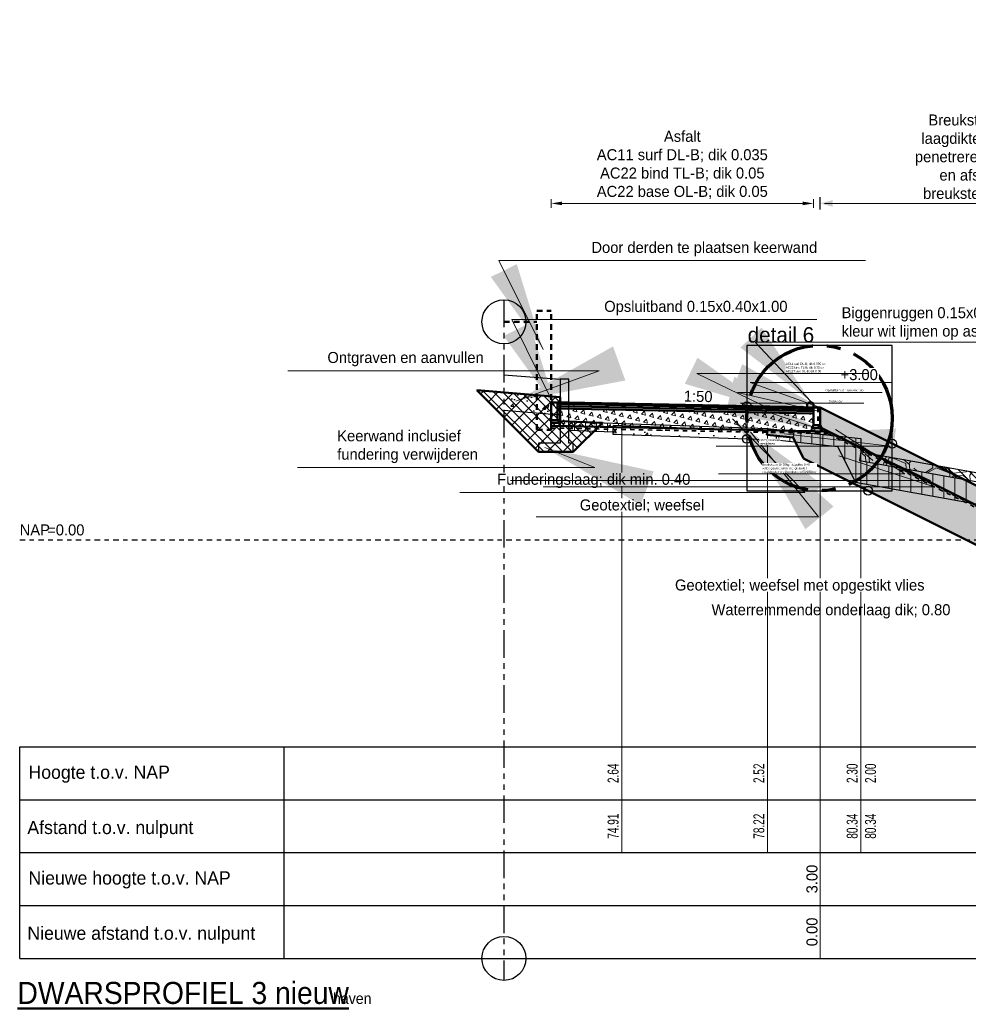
# Model space of a CAD drawing. Header units: metres. Extents: x 132 to 905, y -50 to 63.
# Tile 21 of 87: x 342 to 364, y -49 to -27. Entities that reach past the tile are written whole.
import ezdxf
from ezdxf.enums import TextEntityAlignment as Align

# ---------------------------------------------------------------- set-up
doc = ezdxf.new("R2010")
doc.units = ezdxf.units.M
doc.header["$LTSCALE"] = 0.1
for name, pattern in [('CENTER2', [28.575, 19.05, -3.175, 3.175, -3.175]), ('geotextiel', [0.2, -0.1, 0.1]), ('HIDDEN', [9.525, 6.35, -3.175]), ('NAP', [20, 12.5, -2.5, 2.5, -2.5]), ('PHANTOM', [2.5, 1.25, -0.25, 0.25, -0.25, 0.25, -0.25])]:
    doc.linetypes.add(name, pattern=pattern)
for name, color, linetype in [('BS-ASFALTVLAK', 1, 'Continuous'), ('BS-GRASVLAK', 1, 'Continuous'), ('BS-KANT-VERHARDING', 1, 'Continuous'), ('DP-Matenbalk', 1, 'Continuous'), ('DP-Matenbalk_bestaandehoogten', 6, 'Continuous'), ('DP-Matenbalk_nwhoogten', 7, 'Continuous'), ('DP-NW-Maatvoering', 7, 'Continuous')]:
    doc.layers.add(name, color=color, linetype=linetype)
for name, color, linetype, lineweight in [('DP-Afbreek', 2, 'PHANTOM', 25), ('DP-BS-arcering_klei', 253, 'Continuous', 0), ('DP-BS-arcering_kreukelberm', 253, 'Continuous', 0), ('DP-BS-arcering_slakken', 253, 'Continuous', 25), ('DP-BS-Matenbalk_verlenglijnen', 253, 'Continuous', 0), ('DP-BS-profiel', 2, 'Continuous', 25), ('DP-Matenbalk-omschrijving', 3, 'Continuous', 35), ('DP-NAP-lijn', 6, 'NAP', 25), ('DP-NW-arcering_funderingslaag', 211, 'Continuous', 13), ('DP-NW-arcering_grond aanvullen', 2, 'Continuous', 25), ('DP-NW-arcering_grond ontgraven', 1, 'Continuous', 18), ('DP-NW-arcering_overlaging', 1, 'Continuous', 18), ('DP-NW-arcering_waterremmende_onderlaag', 7, 'Continuous', 18), ('DP-NW-Geotextiel', 3, 'geotextiel', 35), ('DP-NW-Geotextiel_detail', 150, 'geotextiel', 35), ('DP-NW-Matenbalk_verlenglijnen', 135, 'Continuous', 0), ('DP-NW-Profiel', 4, 'Continuous', 50), ('maatvoering-lin', 7, 'Continuous', 20), ('Plts-Detail', 5, 'CENTER2', 70), ('TL-2.5 mm tekst_schaaldp', 7, 'Continuous', 25), ('TL-2.5mm Tekst', 7, 'Continuous', 25), ('TL-5.0mm Tekst', 4, 'Continuous', 50)]:
    doc.layers.add(name, color=color, linetype=linetype, lineweight=lineweight)
doc.layers.add('DP-NW-arcrand', color=142, linetype='Continuous', plot=False)
doc.layers.add('TO-Viewport', color=152, linetype='Continuous', plot=False)
doc.styles.add('Ontwnota-dwp-Bruinissepolder tot Grevelingendam$0$dp-nwhgt', font='StagCAD.ttf', dxfattribs={"height": 0.25})
doc.styles.add('Ontwnota-dwp-Bruinissepolder tot Grevelingendam$0$StagCAD', font='StagCAD.ttf')
doc.styles.add('StagCAD', font='StagCAD.ttf')
doc.dimstyles.new('GM-maatvoering', dxfattribs={"dimtxt": 2.5, "dimasz": 2.5, "dimexe": 1, "dimexo": 0, "dimgap": 1, "dimtad": 1, "dimrnd": 0.001, "dimzin": 1, "dimdsep": 46, "dimtxsty": 'StagCAD', "dimcen": 0.09, "dimclrd": 1, "dimclre": 1, "dimclrt": 7, "dimazin": 0, "dimtfac": 1, "dimtix": 1, "dimtmove": 0, "dimatfit": 3, "dimfxl": 1, "dimfxlon": 1, "dimtvp": 0.83, "dimtolj": 1, "dimtzin": 0, "dimlwd": 15, "dimlwe": 15, "dimarcsym": 0})
doc.dimstyles.new('leader 1_100', dxfattribs={"dimscale": 0.1, "dimtxt": 2.5, "dimasz": 2, "dimexe": 0, "dimexo": 0, "dimgap": 1, "dimtad": 1, "dimrnd": 0.001, "dimzin": 1, "dimdsep": 46, "dimtxsty": 'StagCAD', "dimblk": 'RAD_PIJL', "dimcen": 0.09, "dimse1": 1, "dimse2": 1, "dimclrd": 1, "dimclre": 1, "dimclrt": 7, "dimazin": 0, "dimtfac": 1, "dimtix": 1, "dimtmove": 0, "dimatfit": 0, "dimfxl": 1, "dimtvp": 0.83, "dimtolj": 1, "dimtzin": 0, "dimlwd": 15, "dimarcsym": 0})
doc.dimstyles.new('Ontwnota-dwp-Bruinissepolder tot Grevelingendam$0$GM-maatvoering', dxfattribs={"dimtxt": 2.5, "dimasz": 1, "dimexe": 0, "dimexo": 0, "dimgap": 1, "dimtad": 1, "dimrnd": 0.001, "dimzin": 1, "dimdsep": 46, "dimtxsty": 'Ontwnota-dwp-Bruinissepolder tot Grevelingendam$0$StagCAD', "dimblk1": 'Ontwnota-dwp-Bruinissepolder tot Grevelingendam$0$DIM_PIJL', "dimblk2": 'Ontwnota-dwp-Bruinissepolder tot Grevelingendam$0$DIM_PIJL', "dimsah": 1, "dimcen": 0.09, "dimse1": 1, "dimse2": 1, "dimclrd": 1, "dimclre": 1, "dimclrt": 7, "dimazin": 0, "dimtfac": 1, "dimtix": 1, "dimtmove": 0, "dimatfit": 3, "dimldrblk": 'Ontwnota-dwp-Bruinissepolder tot Grevelingendam$0$RAD_PIJL', "dimfxl": 1, "dimtvp": 0.83, "dimtolj": 1, "dimtzin": 0, "dimlwd": 15, "dimarcsym": 0})

# ---------------------------------------------------------------- blocks, each defined once
blk = doc.blocks.new('RAD_PIJL')
at = {"color": 1, "linetype": 'Continuous'}
blk.add_solid([(-2.828, -0.75), (-2.828, 0.75), (0, 0)], dxfattribs=at)
blk = doc.blocks.new('Opsluitband')
at = {"layer": 'DP-NW-Profiel'}
blk.add_lwpolyline([(0, -0.4), (0.15, -0.4), (0.15, 0), (0, 0)], close=True, dxfattribs=at)
blk = doc.blocks.new('Stootband 15x12')
at = {"layer": 'DP-NW-Profiel'}
blk.add_lwpolyline([(-566.547, 4.129), (-566.547, 4.084), (-566.397, 4.084), (-566.397, 4.129)], dxfattribs=at)
blk.add_arc((-566.472, 4.129), 0.075, 0, 180, dxfattribs=at)
blk = doc.blocks.new('*U177')
at = {"layer": 'DP-Matenbalk'}
for p, q in [((0, -4.7), (6, -4.7)), ((0, -9.5), (0, -4.7)), ((6, -4.7), (6, -9.5)), ((6, -4.7), (57.134, -4.7)), ((0, -5.9), (6, -5.9)), ((6, -5.9), (57.134, -5.9)), ((0, -7.1), (6, -7.1)), ((6, -7.1), (57.134, -7.1)), ((0, -8.3), (6, -8.3)), ((6, -8.3), (57.134, -8.3)), ((0, -9.5), (6, -9.5)), ((6, -9.5), (57.134, -9.5))]:
    blk.add_line(p, q, dxfattribs=at)
at = {"layer": 'DP-Matenbalk-omschrijving', "style": 'StagCAD'}
for s, p in [('Hoogte t.o.v. NAP', (0.2, -5.425)), ('Afstand t.o.v. nulpunt', (0.175, -6.679)), ('Nieuwe hoogte t.o.v. NAP', (0.2, -7.825)), ('Nieuwe afstand t.o.v. nulpunt', (0.175, -9.079))]:
    blk.add_text(s, height=0.3, dxfattribs=at).set_placement(p)
at = {"layer": 'TL-2.5 mm tekst_schaaldp', "style": 'StagCAD', "width": 0.96}
blk.add_attdef('SCHAAL', (-0.05, -11.124), '', height=0.25, dxfattribs=at)
at = {"layer": 'TL-2.5mm Tekst', "lineweight": 35, "style": 'StagCAD', "width": 0.96}
blk.add_attdef('GEBIEDDWP', (7.116, -10.535), '', height=0.25, dxfattribs=at)
at = {"layer": 'TL-5.0mm Tekst', "style": 'StagCAD', "width": 0.96}
blk.add_attdef('OMSCHRIJVING', (-0.05, -10.535), '', height=0.5, dxfattribs=at)
blk = doc.blocks.new('Ontwnota-dwp-Bruinissepolder tot Grevelingendam$0$DIM_PIJL')
at = {"color": 1}
blk.add_line((0, 1.414), (0, -1.414), dxfattribs=at)
at = {"color": 1, "linetype": 'ByBlock'}
blk.add_solid([(-2.828, -0.75), (-2.828, 0.75), (0, 0)], dxfattribs=at)
blk = doc.blocks.new('*D167')
at = {"layer": 'Defpoints', "color": 0, "transparency": 16777216}
for p in [(368.578, -31.199), (360.578, -35.833), (368.578, -39.834)]:
    blk.add_point(p, dxfattribs=at)
at = {"layer": 'DP-NW-Maatvoering', "color": 1, "lineweight": 15, "transparency": 16777216}
blk.add_line((360.678, -31.199), (368.478, -31.199), dxfattribs=at)
at = {"layer": 'DP-NW-Maatvoering', "color": 1, "lineweight": 15, "transparency": 16777216, "xscale": 0.1, "yscale": 0.1, "zscale": 0.1, "rotation": 180}
blk.add_blockref('Ontwnota-dwp-Bruinissepolder tot Grevelingendam$0$DIM_PIJL', (360.578, -31.199), dxfattribs=at)
at = {"layer": 'DP-NW-Maatvoering', "color": 1, "lineweight": 15, "transparency": 16777216, "xscale": 0.1, "yscale": 0.1, "zscale": 0.1}
blk.add_blockref('Ontwnota-dwp-Bruinissepolder tot Grevelingendam$0$DIM_PIJL', (368.578, -31.199), dxfattribs=at)
at = {"layer": 'DP-NW-Maatvoering', "color": 7, "transparency": 16777216, "insert": (364.578, -30.14), "char_height": 0.25, "attachment_point": 5, "style": 'Ontwnota-dwp-Bruinissepolder tot Grevelingendam$0$StagCAD'}
blk.add_mtext('\\A1;Breuksteen 10-60kg;\\Plaagdikte 0.40; volledig \\Ppenetreren met gietasfalt \\Pen afstrooien met\\Pbreuksteen 90/180mm', dxfattribs=at)
blk = doc.blocks.new('Ontwnota-dwp-Bruinissepolder tot Grevelingendam$0$RAD_PIJL')
at = {"color": 1, "linetype": 'Continuous'}
blk.add_solid([(-2.828, -0.75), (-2.828, 0.75), (0, 0)], dxfattribs=at)
blk = doc.blocks.new('Ontwnota-dwp-Bruinissepolder tot Grevelingendam$0$NWHO')
at = {"layer": 'DP-Matenbalk_nwhoogten', "style": 'Ontwnota-dwp-Bruinissepolder tot Grevelingendam$0$dp-nwhgt'}
for tag, p in [('AFSTAND', (0.6, -0.013)), ('HOOGTE', (1.8, -0.013))]:
    blk.add_attdef(tag, text='', height=0.25, dxfattribs=at).set_placement(p, align=Align.BOTTOM_CENTER)
blk = doc.blocks.new('*U237')
at = {"layer": 'DP-NAP-lijn'}
blk.add_line((0, 0), (571.34, 0), dxfattribs=at)
at = {"layer": 'DP-NAP-lijn', "style": 'StagCAD'}
blk.add_text('NAP', height=2.5, dxfattribs=at).set_placement((0, 1))
blk.add_attdef('NAPLIJN', (6.25, 1), '', height=2.5, dxfattribs=at)
blk = doc.blocks.new('*D191')
at = {"layer": 'Defpoints', "color": 0, "transparency": 16777216}
for p in [(360.428, -31.199), (354.466, -35.712), (360.428, -35.833)]:
    blk.add_point(p, dxfattribs=at)
at = {"layer": 'DP-NW-Maatvoering', "color": 1, "lineweight": 15, "transparency": 16777216}
for p, q in [((354.466, -31.299), (354.466, -31.099)), ((354.716, -31.199), (360.178, -31.199)), ((360.428, -31.299), (360.428, -31.099))]:
    blk.add_line(p, q, dxfattribs=at)
at = {"layer": 'DP-NW-Maatvoering', "color": 1, "transparency": 16777216}
for points in [[(354.716, -31.157), (354.716, -31.24), (354.466, -31.199)], [(360.178, -31.157), (360.178, -31.24), (360.428, -31.199)]]:
    blk.add_solid(points, dxfattribs=at)
at = {"layer": 'DP-NW-Maatvoering', "color": 7, "transparency": 16777216, "insert": (357.447, -30.324), "char_height": 0.25, "attachment_point": 5, "style": 'StagCAD'}
blk.add_mtext('\\A1;Asfalt\\PAC11 surf DL-B; dik 0.035\\PAC22 bind TL-B; dik 0.05\\PAC22 base OL-B; dik 0.05', dxfattribs=at)

msp = doc.modelspace()

# ---------------------------------------------------------------- hatches: boundary and pattern name
at = {"layer": 'DP-BS-arcering_klei'}
h = msp.add_hatch(dxfattribs=at)
h.set_pattern_fill('_U', color=251, scale=0.25, angle=90, pattern_type=0)
h.set_pattern_definition([(90, (0, 1e-13), (-0.25, -1e-16), [])])
h.paths.add_polyline_path([(355.873, -36.234), (356.073, -36.241), (356.075, -36.191), (354.871, -36.148), (354.871, -36.348), (355.868, -36.384)])
h = msp.add_hatch(dxfattribs=at)
h.set_pattern_fill('_USER', color=251, scale=2.5, angle=90, pattern_type=0)
h.set_pattern_definition([(90, (369.38936, -39.05678), (-0.25, 0), [])])
h.paths.add_polyline_path([(359.576, -36.568), (360.975, -36.715), (361.379, -37.523), (369.389, -38.979), (369.389, -38.471), (361.469, -37.031), (361.504, -36.839), (361.504, -36.533), (359.981, -36.374), (359.967, -36.513), (359.579, -36.472)])
at = {"layer": 'DP-BS-arcering_kreukelberm'}
h = msp.add_hatch(dxfattribs=at)
h.set_pattern_fill('NATUURST', color=251, scale=0.15, angle=94.44, style=0, pattern_type=2)
h.set_pattern_definition([(94.44, (670.7083, 14.4364), (-1.611621, 1.379376), [0.075, -0.075, 0.15, -1.2]), (94.44, (670.68, 13.8324), (-1.611621, 1.379376), [0.375, -1.125]), (94.44, (670.611, 13.7518), (-1.611621, 1.379376), [0.375, -1.125]), (94.44, (670.1849, 14.3957), (-1.611621, 1.379376), [0.075, -1.425]), (94.44, (670.0934, 13.6364), (-1.611621, 1.379376), [0.225, -1.275]), (94.44, (670.0186, 13.6306), (-1.611621, 1.379376), [0.225, -1.275]), (94.44, (669.8742, 14.522), (-1.611621, 1.379376), [0.45, -1.05]), (94.44, (669.8052, 14.4415), (-1.611621, 1.379376), [0.45, -1.05]), (94.44, (669.6847, 14.056), (-1.611621, 1.379376), [0.15, -1.35]), (94.44, (669.6041, 14.125), (-1.611621, 1.379376), [0.075, -1.425]), (94.44, (669.5068, 13.4404), (-1.611621, 1.379376), [0.075, -0.075, 0.075, -1.275]), (184.44, (669.806, 13.4636), (-1.379376, -1.611621), [0.225, -1.275]), (184.44, (670.3235, 13.579), (-1.379376, -1.611621), [0.075, -0.15, 0.075, -0.15, 0.3, -0.75]), (184.44, (669.4146, 13.6589), (-1.379376, -1.611621), [0.075, -1.425]), (184.44, (670.0702, 13.9355), (-1.379376, -1.611621), [0.075, -1.425]), (184.44, (669.6905, 13.9812), (-1.379376, -1.611621), [0.075, -1.425]), (184.44, (670.5014, 14.1946), (-1.379376, -1.611621), [0.15, -1.35]), (184.44, (670.5704, 14.2752), (-1.379376, -1.611621), [0.225, -1.275]), (184.44, (669.6673, 14.2803), (-1.379376, -1.611621), [0.15, -0.075, 0.15, -1.125]), (184.44, (670.1101, 14.39), (-1.379376, -1.611621), [0.3, -1.2]), (184.44, (670.1043, 14.4647), (-1.379376, -1.611621), [0.15, -1.35]), (184.44, (670.6161, 14.6549), (-1.379376, -1.611621), [0.3, -1.2]), (184.44, (670.6103, 14.7297), (-1.379376, -1.611621), [0.225, -1.275]), (139.44, (670.582, 14.1257), (-1.4954984, -0.1161226), [0.106066, -2.015254]), (139.44, (670.1907, 14.321), (-1.4954984, -0.1161226), [0.106066, -2.015254]), (139.44, (669.9548, 14.4531), (-1.4954984, -0.1161226), [0.106066, -2.015254]), (139.44, (669.8865, 13.3946), (-1.4954984, -0.1161226), [0.106066, -2.015254]), (139.44, (669.5758, 13.521), (-1.4954984, -0.1161226), [0.106066, -2.015254]), (139.44, (670.3461, 14.2578), (-1.4954984, -0.1161226), [0.2121315, -1.909189]), (139.44, (669.3624, 14.3319), (-1.4954984, -0.1161226), [0.2121315, -1.909189]), (229.44, (670.7889, 14.3674), (0.1161226, -1.4954984), [0.2121315, -1.909189]), (229.44, (670.7083, 14.4364), (0.1161226, -1.4954984), [0.2121315, -1.909189]), (229.44, (670.317, 14.6317), (0.1161226, -1.4954984), [0.2121315, -1.909189]), (229.44, (669.811, 14.3667), (0.1161226, -1.4954984), [0.2121315, -1.909189]), (229.44, (669.8052, 14.4415), (0.1161226, -1.4954984), [0.2121315, -1.909189]), (229.44, (670.2771, 14.1772), (0.1161226, -1.4954984), [0.318198, -1.803122]), (229.44, (670.3112, 14.7065), (0.1161226, -1.4954984), [0.318198, -1.803122]), (229.44, (670.3519, 14.183), (0.1161226, -1.4954984), [0.424264, -1.697056]), (229.44, (669.5068, 13.4404), (0.1161226, -1.4954984), [0.424264, -1.697056]), (229.44, (669.5816, 13.4462), (0.1161226, -1.4954984), [0.424264, -1.697056]), (229.44, (670.3983, 13.5848), (0.1161226, -1.4954984), [0.106066, -2.015254]), (229.44, (670.0244, 13.5558), (0.1161226, -1.4954984), [0.106066, -2.015254]), (121.00505, (670.7025, 14.51116), (-0.1161226, 1.4954984), [0.167705, -3.186397]), (121.00505, (670.2771, 14.1772), (-0.1161226, 1.4954984), [0.167705, -3.186397]), (121.00505, (670.386, 14.71226), (-0.1161226, 1.4954984), [0.33541, -3.018692]), (121.00505, (670.3112, 14.70645), (-0.1161226, 1.4954984), [0.33541, -3.018692]), (157.87495, (669.5983, 14.19974), (-1.4954984, -0.1161226), [0.1677, -1.677, 0.3354, -1.174002]), (157.87495, (670.2546, 13.49844), (-1.4954984, -0.1161226), [0.167705, -3.186397]), (157.87495, (670.83536, 13.7692), (-1.4954984, -0.1161226), [0.167705, -3.186397]), (157.87495, (670.2488, 13.5732), (-1.4954984, -0.1161226), [0.167705, -3.186397]), (157.87495, (669.51774, 14.2687), (-1.4954984, -0.1161226), [0.167705, -3.186397]), (157.87495, (669.5983, 14.19974), (-1.4954984, -0.1161226), [0.167705, -3.186397]), (157.87495, (669.9954, 13.9297), (-1.4954984, -0.1161226), [0.33541, -3.018692]), (157.87495, (670.0012, 13.8549), (-1.4954984, -0.1161226), [0.33541, -3.018692]), (211.00505, (670.01864, 13.6306), (-1.4954984, -0.1161226), [0.167705, -3.186397]), (211.00505, (670.6858, 13.7576), (-1.4954984, -0.1161226), [0.33541, -3.018692]), (211.00505, (670.611, 13.7518), (-1.4954984, -0.1161226), [0.33541, -3.018692]), (247.87495, (669.61573, 13.9754), (0.1161226, -1.4954984), [0.33541, -3.018692]), (247.87495, (669.6041, 14.12497), (0.1161226, -1.4954984), [0.503115, -2.850987]), (139.44, (670.83873, 13.7258), (-0.3048019, -0.3561213), [0.234375, -0.1171875])])
h.paths.add_polyline_path([(361.504, -36.834), (369.389, -38.268), (369.389, -38.471), (361.469, -37.031)])
at = {"layer": 'DP-BS-arcering_slakken'}
h = msp.add_hatch(dxfattribs=at)
h.set_pattern_fill('AR-CONC', color=256, scale=0.004)
h.set_pattern_definition([(50, (450.4971, -63.8338), (0.7287387, -0.0637563), [0.0762, -0.8382]), (355, (450.4971, -63.8338), (-0.1409737, 0.7642274), [0.06096, -0.6705623]), (100.45144, (450.55785, -63.8391), (0.587765, 0.700471), [0.06476, -0.712361]), (46.1842, (450.4971, -63.6306), (1.084316, -0.168169), [0.1143, -1.2573]), (96.6356, (450.5875, -63.6446), (0.949617, 0.989704), [0.09714, -1.068542]), (351.1842, (450.4971, -63.6306), (0.949617, 0.989704), [0.09144, -1.005839]), (21, (450.5987, -63.6814), (0.6064576, -0.4090608), [0.0762, -0.8382]), (326, (450.5987, -63.6814), (0.247208, 0.736752), [0.06096, -0.67056]), (71.45144, (450.64926, -63.7155), (0.8536657, 0.327691), [0.06476, -0.71236]), (37.5, (450.49712, -63.8338), (0.0123544, 0.33822016), [0, -0.662432, 0, -0.68072, 0, -0.6731]), (7.5, (450.49712, -63.8338), (0.2672787, 0.4007223), [0, -0.388112, 0, -0.647192, 0, -0.25654]), (327.5, (450.27055, -63.8338), (0.5423624, -0.022915), [0, -0.254, 0, -0.79248, 0, -1.05156]), (317.5, (450.16895, -63.8338), (0.5925167, 0.101706), [0, -0.3302, 0, -0.526288, 0, -0.74676])])
h.paths.add_polyline_path([(353.396, -35.488), (353.404, -35.89), (354.671, -35.994), (354.671, -35.593)])
h = msp.add_hatch(dxfattribs=at)
h.set_pattern_fill('AR-CONC', color=256, scale=0.004)
h.paths.add_polyline_path([(359.377, -36.361), (355.873, -36.234), (355.866, -36.434), (359.576, -36.568), (359.58, -36.463), (359.367, -36.43)])
at = {"layer": 'DP-NW-arcering_funderingslaag'}
h = msp.add_hatch(dxfattribs=at)
h.set_pattern_fill('TRIANG', color=256, scale=0.2, angle=45)
h.set_pattern_definition([(105, (-16.11773, 0.50031), (-0.18400887, 0.04930503), [0.09525, -0.09525]), (165, (-16.11773, 0.50031), (-0.13470384, -0.13470384), [0.09525, -0.09525]), (45, (-16.20973, 0.52497), (-0.04930503, 0.18400887), [0.09525, -0.09525])])
h.paths.add_polyline_path([(360.352, -36.364), (360.761, -36.373), (360.617, -36.3), (360.39, -36.299), (360.428, -36.233), (360.428, -35.966), (354.616, -35.85), (354.616, -36.115), (354.655, -36.178), (354.466, -36.178), (354.466, -36.247)])
at = {"layer": 'DP-NW-arcering_grond aanvullen'}
h = msp.add_hatch(dxfattribs=at)
h.set_pattern_fill('_U', color=256, scale=0.25, angle=45, pattern_type=0)
h.set_pattern_definition([(45, (2.66529, 0), (-0.1767767, 0.1767767), [])])
h.paths.add_polyline_path([(352.778, -35.438), (354.18, -36.84), (354.971, -36.84), (355.635, -36.176), (354.671, -36.141), (354.671, -35.593)])
at = {"layer": 'DP-NW-arcering_grond ontgraven'}
h = msp.add_hatch(dxfattribs=at)
h.set_pattern_fill('_U', color=256, scale=0.15, angle=135, pattern_type=0)
h.set_pattern_definition([(135, (2.66529, 0), (-0.10606602, -0.10606602), [])])
h.paths.add_polyline_path([(354.671, -36.141), (354.671, -35.593), (352.778, -35.438), (354.18, -36.84), (354.971, -36.84), (355.635, -36.176)])
at = {"layer": 'DP-NW-arcering_overlaging'}
h = msp.add_hatch(dxfattribs=at)
h.set_pattern_fill('NATUURST', color=256, scale=0.05, angle=90, style=0, pattern_type=2)
h.set_pattern_definition([(90, (352.1122, -39.7815), (-0.5, 0.5), [0.025, -0.025, 0.05, -0.4]), (90, (352.0872, -39.9815), (-0.5, 0.5), [0.125, -0.375]), (90, (352.0622, -40.0065), (-0.5, 0.5), [0.125, -0.375]), (90, (351.9372, -39.7815), (-0.5, 0.5), [0.025, -0.475]), (90, (351.8872, -40.0315), (-0.5, 0.5), [0.075, -0.425]), (90, (351.8622, -40.0315), (-0.5, 0.5), [0.075, -0.425]), (90, (351.8372, -39.7315), (-0.5, 0.5), [0.15, -0.35]), (90, (351.8122, -39.7565), (-0.5, 0.5), [0.15, -0.35]), (90, (351.7622, -39.8815), (-0.5, 0.5), [0.05, -0.45]), (90, (351.7372, -39.8565), (-0.5, 0.5), [0.025, -0.475]), (90, (351.6872, -40.0815), (-0.5, 0.5), [0.025, -0.025, 0.025, -0.425]), (180, (351.7872, -40.0815), (-0.5, -0.5), [0.075, -0.425]), (180, (351.9622, -40.0565), (-0.5, -0.5), [0.025, -0.05, 0.025, -0.05, 0.1, -0.25]), (180, (351.6622, -40.0065), (-0.5, -0.5), [0.025, -0.475]), (180, (351.8872, -39.9315), (-0.5, -0.5), [0.025, -0.475]), (180, (351.7622, -39.9065), (-0.5, -0.5), [0.025, -0.475]), (180, (352.0372, -39.8565), (-0.5, -0.5), [0.05, -0.45]), (180, (352.0622, -39.8315), (-0.5, -0.5), [0.075, -0.425]), (180, (351.7622, -39.8065), (-0.5, -0.5), [0.05, -0.025, 0.05, -0.375]), (180, (351.9122, -39.7815), (-0.5, -0.5), [0.1, -0.4]), (180, (351.9122, -39.7565), (-0.5, -0.5), [0.05, -0.45]), (180, (352.0872, -39.7065), (-0.5, -0.5), [0.1, -0.4]), (180, (352.0872, -39.6815), (-0.5, -0.5), [0.075, -0.425]), (135, (352.0622, -39.8815), (-0.5, 0), [0.035355, -0.671751]), (135, (351.9372, -39.8065), (-0.5, 0), [0.035355, -0.671751]), (135, (351.8622, -39.7565), (-0.5, 0), [0.035355, -0.671751]), (135, (351.8122, -40.1065), (-0.5, 0), [0.035355, -0.671751]), (135, (351.7122, -40.0565), (-0.5, 0), [0.035355, -0.671751]), (135, (351.9872, -39.8315), (-0.5, 0), [0.07071, -0.636396]), (135, (351.6622, -39.7815), (-0.5, 0), [0.07071, -0.636396]), (225, (352.1372, -39.8065), (0, -0.5), [0.07071, -0.636396]), (225, (352.1122, -39.7815), (0, -0.5), [0.07071, -0.636396]), (225, (351.9872, -39.7065), (0, -0.5), [0.07071, -0.636396]), (225, (351.8122, -39.7815), (0, -0.5), [0.07071, -0.636396]), (225, (351.8122, -39.7565), (0, -0.5), [0.07071, -0.636396]), (225, (351.9622, -39.8565), (0, -0.5), [0.106066, -0.601041]), (225, (351.9872, -39.6815), (0, -0.5), [0.106066, -0.601041]), (225, (351.9872, -39.8565), (0, -0.5), [0.141421, -0.565685]), (225, (351.6872, -40.0815), (0, -0.5), [0.141421, -0.565685]), (225, (351.7122, -40.0815), (0, -0.5), [0.141421, -0.565685]), (225, (351.9872, -40.0565), (0, -0.5), [0.035355, -0.671751]), (225, (351.8622, -40.0565), (0, -0.5), [0.035355, -0.671751]), (116.565, (352.1122, -39.75649), (-2e-10, 0.5), [0.055902, -1.062132]), (116.565, (351.9622, -39.85649), (-2e-10, 0.5), [0.055902, -1.062132]), (116.565, (352.0122, -39.68149), (-2e-10, 0.5), [0.111803, -1.00623]), (116.565, (351.9872, -39.68149), (-2e-10, 0.5), [0.111803, -1.00623]), (153.435, (351.7372, -39.83149), (-0.5, 3e-11), [0.0559, -0.559, 0.1118, -0.391334]), (153.435, (351.9372, -40.08149), (-0.5, 3e-11), [0.055902, -1.062132]), (153.435, (352.1372, -40.00649), (-0.5, 3e-11), [0.055902, -1.062132]), (153.435, (351.9372, -40.05649), (-0.5, 3e-11), [0.055902, -1.062132]), (153.435, (351.7122, -39.80649), (-0.5, 3e-11), [0.055902, -1.062132]), (153.435, (351.7372, -39.83149), (-0.5, 3e-11), [0.055902, -1.062132]), (153.435, (351.8622, -39.93149), (-0.5, 3e-11), [0.111803, -1.00623]), (153.435, (351.8622, -39.95649), (-0.5, 3e-11), [0.111803, -1.00623]), (206.565, (351.8622, -40.03149), (-0.5, -2e-10), [0.055902, -1.062132]), (206.565, (352.0872, -40.00649), (-0.5, -2e-10), [0.111803, -1.00623]), (206.565, (352.0622, -40.00649), (-0.5, -2e-10), [0.111803, -1.00623]), (243.435, (351.7372, -39.90649), (-3e-11, -0.5), [0.111803, -1.00623]), (243.435, (351.7372, -39.85649), (-3e-11, -0.5), [0.167705, -0.950329]), (135, (352.13719, -40.021), (-0.1104854, -0.1104854), [0.078125, -0.0390625])])
h.paths.add_polyline_path([(360.578, -35.833), (368.578, -39.834), (368.399, -40.192), (360.617, -36.3), (360.578, -36.234)])

# ---------------------------------------------------------------- linework, layer by layer
at = {"layer": 'BS-ASFALTVLAK'}
for p in [(356.075, -36.191), (359.385, -36.311)]:
    msp.add_point(p, dxfattribs=at)
at = {"layer": 'BS-GRASVLAK'}
for p in [(356.075, -36.191), (359.385, -36.311)]:
    msp.add_point(p, dxfattribs=at)
at = {"layer": 'BS-KANT-VERHARDING'}
for p in [(356.075, -36.191), (359.385, -36.311)]:
    msp.add_point(p, dxfattribs=at)
at = {"layer": 'DP-Afbreek', "ltscale": 5}
msp.add_lwpolyline([(353.396, -33.386), (353.396, -48.835)], dxfattribs=at)
at = {"layer": 'DP-BS-Matenbalk_verlenglijnen'}
msp.add_line((356.075, -36.191), (356.075, -45.934), dxfattribs=at)
at = {"layer": 'DP-BS-profiel', "color": 1}
for p, q in [((353.396, -35.087), (354.671, -35.191)), ((353.396, -35.488), (354.671, -35.593)), ((353.396, -35.89), (354.671, -35.994)), ((354.871, -36.148), (356.075, -36.191)), ((356.075, -36.191), (356.073, -36.241)), ((356.075, -36.191), (359.385, -36.311)), ((354.871, -36.348), (355.868, -36.384)), ((355.873, -36.234), (355.866, -36.434)), ((355.873, -36.234), (359.377, -36.361)), ((359.385, -36.311), (359.37, -36.451)), ((359.385, -36.311), (361.504, -36.533)), ((359.982, -36.374), (359.967, -36.513)), ((355.866, -36.434), (359.576, -36.568)), ((359.37, -36.451), (359.967, -36.513)), ((359.579, -36.472), (359.576, -36.568)), ((359.576, -36.568), (360.975, -36.715)), ((361.504, -36.533), (361.504, -36.834)), ((361.379, -37.523), (360.975, -36.715)), ((361.504, -36.834), (361.469, -37.031)), ((361.504, -36.834), (369.389, -38.268)), ((361.469, -37.031), (369.389, -38.471)), ((361.379, -37.523), (369.389, -38.979))]:
    msp.add_line(p, q, dxfattribs=at)
msp.add_lwpolyline([(354.871, -36.64), (354.871, -36.148), (354.871, -35.191), (354.671, -35.191), (354.671, -36.64), (354.18, -36.64), (354.18, -36.84), (354.971, -36.84), (354.971, -36.64)], close=True, dxfattribs=at)
at = {"layer": 'DP-NW-arcrand'}
for centre in [(353.396, -33.886), (353.396, -48.335)]:
    msp.add_circle(centre, 0.5, dxfattribs=at)
at = {"layer": 'DP-NW-Geotextiel', "ltscale": 10}
msp.add_line((360.76, -36.423), (354.412, -36.296), dxfattribs=at)
at = {"layer": 'DP-NW-Geotextiel_detail', "ltscale": 10}
msp.add_line((360.761, -36.393), (358.914, -36.356), dxfattribs=at)
at = {"layer": 'DP-NW-Geotextiel_detail', "ltscale": 10, "flags": 128}
msp.add_lwpolyline([(360.558, -35.837), (360.558, -36.229), (360.611, -36.317), (368.408, -40.219), (368.596, -39.843)], dxfattribs=at)
at = {"layer": 'DP-NW-Profiel', "color": 2, "linetype": 'HIDDEN', "ltscale": 0.2}
for p, q in [((354.146, -36.337), (354.146, -33.634)), ((354.146, -33.634), (354.466, -33.634)), ((354.466, -36.337), (354.466, -33.634)), ((353.396, -33.886), (354.146, -33.886)), ((354.146, -36.337), (354.466, -36.337))]:
    msp.add_line(p, q, dxfattribs=at)
at = {"layer": 'DP-NW-Profiel'}
for p, q in [((360.578, -35.834), (354.466, -35.712)), ((354.466, -36.247), (354.466, -35.712)), ((360.428, -35.966), (354.616, -35.85)), ((360.578, -35.834), (368.578, -39.834)), ((354.655, -36.178), (354.466, -36.178)), ((354.616, -36.112), (354.655, -36.178)), ((360.761, -36.373), (354.466, -36.247)), ((360.428, -36.234), (360.389, -36.3)), ((360.617, -36.3), (360.389, -36.3)), ((360.578, -36.234), (360.617, -36.3)), ((360.617, -36.3), (368.399, -40.192)), ((360.201, -36.987), (359.964, -36.513))]:
    msp.add_line(p, q, dxfattribs=at)
at = {"layer": 'DP-NW-Profiel', "color": 3}
for p, q in [((360.428, -35.866), (354.616, -35.75)), ((360.427, -35.916), (354.616, -35.8))]:
    msp.add_line(p, q, dxfattribs=at)
at = {"layer": 'DP-NW-Profiel'}
for points in [[(354.18, -36.84), (352.778, -35.438)], [(354.671, -35.593), (352.778, -35.438)], [(354.671, -35.593), (354.671, -36.141)], [(355.635, -36.176), (354.671, -36.141)], [(354.971, -36.84), (355.635, -36.176)], [(359.382, -36.345), (359.37, -36.451), (359.964, -36.513)], [(354.18, -36.84), (354.971, -36.84)]]:
    msp.add_lwpolyline(points, dxfattribs=at)
at = {"layer": 'Plts-Detail'}
msp.add_circle((360.564, -36.07), 1.65, dxfattribs=at)
at = {"layer": 'TO-Viewport', "color": 251}
msp.add_lwpolyline([(358.914, -37.72), (362.214, -37.72), (362.214, -34.42), (358.914, -34.42)], close=True, dxfattribs=at)
for centre in [(358.914, -35.801), (358.914, -36.544), (362.214, -36.652), (361.667, -37.72)]:
    msp.add_circle(centre, 0.1, dxfattribs=at)

# ---------------------------------------------------------------- block references
at = {"layer": 'DP-Matenbalk'}
ref = msp.add_blockref('*U177', (342.398, -38.834), dxfattribs=at)
ref.add_attrib('OMSCHRIJVING', '%%uDWARSPROFIEL 3 nieuw', (342.348, -49.369), dxfattribs={"layer": 'TL-5.0mm Tekst', "height": 0.5, "style": 'StagCAD', "width": 0.96})
ref.add_attrib('GEBIEDDWP', 'haven', (349.514, -49.369), dxfattribs={"layer": 'TL-2.5mm Tekst', "lineweight": 35, "height": 0.25, "style": 'StagCAD', "width": 0.96})
at = {"layer": 'DP-Matenbalk_nwhoogten', "rotation": 90}
msp.add_blockref('Ontwnota-dwp-Bruinissepolder tot Grevelingendam$0$NWHO', (360.578, -48.334), dxfattribs=at).add_auto_attribs({'AFSTAND': '0.00', 'HOOGTE': '3.00'})
at = {"layer": 'DP-NAP-lijn', "xscale": 0.1, "yscale": 0.1, "zscale": 0.1}
msp.add_blockref('*U237', (342.398, -38.834), dxfattribs=at).add_auto_attribs({'NAPLIJN': '=0.00'})
at = {"layer": 'DP-NW-Profiel'}
for p in [(354.466, -35.715), (360.428, -35.834)]:
    msp.add_blockref('Opsluitband', p, dxfattribs=at)
at = {"layer": 'DP-NW-Profiel', "xscale": -1, "rotation": 358.8500338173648}
msp.add_blockref('Stootband 15x12', (-206.087, -28.544), dxfattribs=at)

# ---------------------------------------------------------------- texts
at = {"layer": 'DP-Matenbalk_bestaandehoogten', "width": 0.68}
for s, p in [('2.64', (356.075, -44.134)), ('2.52', (359.385, -44.134)), ('2.30', (361.504, -44.134)), ('2.00', (361.921, -44.134)), ('74.91', (356.075, -45.334)), ('78.22', (359.385, -45.334)), ('80.34', (361.504, -45.334)), ('80.34', (361.921, -45.334))]:
    msp.add_text(s, height=0.25, rotation=90, dxfattribs=at).set_placement(p, align=Align.BOTTOM_CENTER)
at = {"layer": 'DP-NW-Maatvoering', "color": 7, "char_height": 0.25, "attachment_point": 7, "style": 'StagCAD'}
for s, insert in [('\\A1;Ontgraven en aanvullen', (349.387, -34.896)), ('\\A1;Keerwand inclusief\\Pfundering verwijderen', (349.61, -37.091))]:
    msp.add_mtext(s, dxfattribs=dict(at, insert=insert))
at = {"layer": 'DP-NW-Maatvoering', "color": 7, "insert": (363.536, -40.621), "char_height": 0.25, "width": 6.42587, "attachment_point": 9, "style": 'StagCAD', "bg_fill": 3, "box_fill_scale": 1.1, "bg_fill_color": 256, "bg_fill_transparency": 0}
msp.add_mtext('\\A1;Waterremmende onderlaag dik; 0.80', dxfattribs=at)
at = {"layer": 'maatvoering-lin', "style": 'StagCAD'}
msp.add_text('1:50', height=0.25, rotation=358.8542, dxfattribs=at).set_placement((357.803, -35.778), align=Align.BOTTOM_CENTER)
at = {"layer": 'Plts-Detail', "lineweight": 40, "style": 'StagCAD'}
msp.add_text('detail 6', height=0.35, dxfattribs=at).set_placement((358.932, -34.357))

# ---------------------------------------------------------------- dimensions: what is measured, and where the dimension line sits
at = {"layer": 'DP-NW-Maatvoering'}
dim = msp.add_linear_dim(base=(360.428, -31.199), p1=(354.466, -35.712), p2=(360.428, -35.833), text='Asfalt\\PAC11 surf DL-B; dik 0.035\\PAC22 bind TL-B; dik 0.05\\PAC22 base OL-B; dik 0.05', dimstyle='GM-maatvoering', dxfattribs=at)
dim.commit()
dim.dimension.update_dxf_attribs({"geometry": '*D191', "text_midpoint": (357.447, -30.324)})
dim = msp.add_linear_dim(base=(368.578, -31.199), p1=(360.578, -35.833), p2=(368.578, -39.834), text='Breuksteen 10-60kg;\\Plaagdikte 0.40; volledig \\Ppenetreren met gietasfalt \\Pen afstrooien met\\Pbreuksteen 90/180mm', dimstyle='Ontwnota-dwp-Bruinissepolder tot Grevelingendam$0$GM-maatvoering', override={"dimscale": 0, "dimtix": 1, "dimtofl": 1, "dimtmove": 0, "dimatfit": 3}, dxfattribs=at)
dim.commit()
dim.dimension.update_dxf_attribs({"geometry": '*D167', "text_midpoint": (364.578, -30.14)})

# ---------------------------------------------------------------- leaders
at = {"layer": 'DP-NW-Maatvoering', "annotation_type": 0, "has_hookline": 1}
for points, dimstyle, override, hookline_direction, text_width in [([(353.664, -35.686), (355.562, -34.996), (353.062, -34.996)], 'GM-maatvoering', {"dimscale": 0}, 1, 3.575), ([(360.578, -35.834), (358.991, -35.263), (360.991, -35.263)], 'leader 1_100', {"dimscale": 0, "dimtxt": 25, "dimasz": 2, "dimgap": 0.5}, 0, 0.725), ([(358.588, -36.088), (360.229, -37.76), (357.729, -37.76)], 'GM-maatvoering', {"dimscale": 0, "dimgap": 1, "dimtad": 1}, 1, 4.337), ([(360.926, -36.329), (362.503, -37.336), (360.503, -37.336)], 'leader 1_100', {"dimscale": 0, "dimgap": 1}, 1, 1.235)]:
    msp.add_leader(points, dimstyle=dimstyle, override=override, dxfattribs=dict(at, hookline_direction=hookline_direction, text_width=text_width))

# ---------------------------------------------------------------- next in the draw order: hatches: boundary and pattern name
at = {"layer": 'DP-NW-arcering_grond ontgraven'}
h = msp.add_hatch(dxfattribs=at)
h.set_pattern_fill('_USER', color=256, scale=1.5, angle=135, style=0, pattern_type=0)
h.set_pattern_definition([(135, (-33.02076, -5.79753), (-0.106066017, -0.106066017), [])])
h.paths.add_polyline_path([(369.389, -38.268), (363.192, -37.141), (368.153, -39.622), (371.569, -40.109), (372.262, -40.309), (377.932, -42.577), (378.495, -42.634), (397.733, -42.634), (386.892, -41.426), (377.922, -39.926)])
at = {"layer": 'DP-NW-arcering_waterremmende_onderlaag'}
h = msp.add_hatch(dxfattribs=at)
h.set_pattern_fill('GWI_ZANDGRIND', color=256, scale=0.3, pattern_type=2)
h.set_pattern_definition([(0, (0, 0), (0, 0.075), [0, -0.0866025]), (0, (-0.01005, -0.0375), (0.0866025, 0.15), [0.0200964, -0.1531086]), (30, (0.01005, -0.0375), (0.08660256, 0.149999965), [0.0200964, -0.2799036]), (60, (0.02745, -0.02745), (-0.08660256, 0.149999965), [0.0200964, -0.1531086]), (90, (0.0375, -0.01005), (-0.0866025, 0.15), [0.0200964, -0.2799036]), (120, (0.0375, 0.01005), (-0.17320506, -3.5e-08), [0.0200964, -0.1531086]), (150, (0.02745, 0.02745), (-0.17320506, 3.5e-08), [0.0200964, -0.2799036]), (180, (0.01005, 0.0375), (-0.0866025, -0.15), [0.0200964, -0.1531086]), (210, (-0.01005, 0.0375), (-0.08660256, -0.149999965), [0.0200964, -0.2799036]), (240, (-0.02745, 0.02745), (0.08660256, -0.149999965), [0.0200964, -0.1531086]), (270, (-0.0375, 0.01005), (0.0866025, -0.15), [0.0200964, -0.2799036]), (300, (-0.0375, -0.01005), (0.17320506, 3.5e-08), [0.0200964, -0.1531086]), (330, (-0.02745, -0.02745), (0.17320506, -3.5e-08), [0.0200964, -0.2799036])])
h.paths.add_polyline_path([(360.761, -36.373), (359.382, -36.345), (359.37, -36.451), (359.964, -36.513), (360.201, -36.987), (367.803, -40.788), (368.399, -40.192)])

# ---------------------------------------------------------------- next in the draw order: linework, layer by layer
at = {"layer": 'DP-BS-Matenbalk_verlenglijnen'}
for p, q in [((359.385, -36.311), (359.385, -45.934)), ((361.504, -36.533), (361.504, -45.934))]:
    msp.add_line(p, q, dxfattribs=at)
at = {"layer": 'DP-NW-Geotextiel', "ltscale": 10}
msp.add_lwpolyline([(360.528, -35.837), (360.528, -36.238), (360.59, -36.34), (368.421, -40.259)], dxfattribs=at)
at = {"layer": 'DP-NW-Matenbalk_verlenglijnen'}
msp.add_line((360.578, -35.834), (360.578, -48.334), dxfattribs=at)
at = {"layer": 'DP-NW-Profiel'}
msp.add_line((360.201, -36.987), (367.803, -40.788), dxfattribs=at)

# ---------------------------------------------------------------- next in the draw order: texts
at = {"layer": 'DP-NW-Maatvoering', "color": 7, "char_height": 0.25, "style": 'StagCAD', "bg_fill": 3, "box_fill_scale": 1.1, "bg_fill_color": 256, "bg_fill_transparency": 0}
for s, insert, attachment_point in [('\\A1;+3.00', (361.041, -35.213), 7), ('Funderingslaag; dik min. 0.40', (357.629, -37.66), 9)]:
    msp.add_mtext(s, dxfattribs=dict(at, insert=insert, attachment_point=attachment_point))

# ---------------------------------------------------------------- next in the draw order: texts
at = {"layer": 'DP-NW-Maatvoering', "color": 7, "insert": (362.948, -40.061), "char_height": 0.25, "width": 6.42587, "attachment_point": 9, "style": 'StagCAD', "bg_fill": 3, "box_fill_scale": 1.1, "bg_fill_color": 256, "bg_fill_transparency": 0}
msp.add_mtext('\\A1;Geotextiel; weefsel met opgestikt vlies', dxfattribs=at)

# ---------------------------------------------------------------- next in the draw order: leaders
at = {"layer": 'DP-NW-Maatvoering', "annotation_type": 0, "has_hookline": 1}
for points, dimstyle, override, hookline_direction, text_width in [([(360.373, -35.706), (359.101, -34.346), (361.101, -34.346)], 'leader 1_100', {"dimscale": 0, "dimgap": 0.5}, 0, 4.237), ([(360.5, -35.907), (358.698, -35.492), (360.698, -35.492)], 'leader 1_100', {"dimscale": 0, "dimgap": 0.5}, 0, 0.785), ([(358.995, -36.387), (360.543, -38.314), (358.043, -38.314)], 'GM-maatvoering', {"dimscale": 0, "dimgap": 1, "dimtad": 1}, 1, 2.913)]:
    msp.add_leader(points, dimstyle=dimstyle, override=override, dxfattribs=dict(at, hookline_direction=hookline_direction, text_width=text_width))

# ---------------------------------------------------------------- next in the draw order: texts
at = {"layer": 'DP-NW-Maatvoering', "color": 7, "style": 'StagCAD', "bg_fill": 3, "box_fill_scale": 1.1, "bg_fill_color": 256, "bg_fill_transparency": 0}
for s, insert, char_height, attachment_point in [('Biggenruggen 0.15x0.12x0.90;\\Pkleur wit lijmen op asfalt', (361.064, -34.296), 0.25, 7), ('Opsluitband 0.15x0.40x1.00', (360.698, -35.482), 0.05, 7), ('Geotextiel; weefsel', (357.943, -38.214), 0.25, 9)]:
    msp.add_mtext(s, dxfattribs=dict(at, insert=insert, char_height=char_height, attachment_point=attachment_point))

# ---------------------------------------------------------------- next in the draw order: leaders
at = {"layer": 'DP-NW-Maatvoering', "annotation_type": 0, "has_hookline": 1}
for points, dimstyle, override, hookline_direction, text_width in [([(360.524, -36.307), (358.769, -35.736), (360.769, -35.736)], 'leader 1_100', {"dimscale": 0, "dimgap": 0.5}, 0, 0.3), ([(361.012, -36.515), (363.08, -37.487), (360.58, -37.487)], 'GM-maatvoering', {"dimscale": 0}, 1, 6.037), ([(354.322, -36.739), (355.46, -37.191), (352.96, -37.191)], 'GM-maatvoering', {"dimscale": 0}, 1, 3.25), ([(360.999, -36.926), (363.17, -37.63), (360.67, -37.63)], 'GM-maatvoering', {"dimscale": 0}, 1, 5.387)]:
    msp.add_leader(points, dimstyle=dimstyle, override=override, dxfattribs=dict(at, hookline_direction=hookline_direction, text_width=text_width))

# ---------------------------------------------------------------- next in the draw order: texts
at = {"layer": 'DP-NW-Maatvoering', "color": 7, "char_height": 0.05, "attachment_point": 7, "style": 'StagCAD', "bg_fill": 3, "box_fill_scale": 1.1, "bg_fill_color": 256, "bg_fill_transparency": 0}
for s, insert in [('Stelspecie', (360.769, -35.726)), ('Breuksteen 10-60kg; laagdikte 0.40;\\Pvolledig penetreren met gietasfalt\\Pen afstrooien met breuksteen 90/180mm', (359.258, -37.316))]:
    msp.add_mtext(s, dxfattribs=dict(at, insert=insert))

# ---------------------------------------------------------------- next in the draw order: leaders
at = {"layer": 'DP-NW-Maatvoering', "annotation_type": 0, "has_hookline": 1}
for points, dimstyle, hookline_direction, text_width in [([(359.447, -35.871), (357.777, -35.06), (359.777, -35.06)], 'leader 1_100', 0, 0.877), ([(359.766, -36.426), (362.167, -36.712), (359.667, -36.712)], 'GM-maatvoering', 1, 0.45)]:
    msp.add_leader(points, dimstyle=dimstyle, override={"dimscale": 0, "dimgap": 1, "dimtad": 1}, dxfattribs=dict(at, hookline_direction=hookline_direction, text_width=text_width))

# ---------------------------------------------------------------- next in the draw order: texts
at = {"layer": 'DP-NW-Maatvoering', "color": 7, "char_height": 0.05, "attachment_point": 7, "style": 'StagCAD', "bg_fill": 3, "box_fill_scale": 1.1, "bg_fill_color": 256, "bg_fill_transparency": 0}
for s, insert in [('\\A1;AC11 surf DL-B; dik 0.035 op\\PAC22 bind TL-B; dik 0.05 op\\PAC22 base OL-B; dik 0.05', (359.797, -35.04)), ('Doorgroeisteen\\Pverwijderen', (359.197, -36.692))]:
    msp.add_mtext(s, dxfattribs=dict(at, insert=insert))

# ---------------------------------------------------------------- next in the draw order: leaders
at = {"layer": 'DP-NW-Maatvoering', "annotation_type": 0, "has_hookline": 1, "hookline_direction": 0, "text_width": 3.925}
msp.add_leader([(354.574, -35.851), (353.573, -33.836), (355.573, -33.836)], dimstyle='leader 1_100', override={"dimscale": 0, "dimgap": 1, "dimtad": 1}, dxfattribs=at)

# ---------------------------------------------------------------- next in the draw order: texts
at = {"layer": 'DP-NW-Maatvoering', "color": 7, "insert": (355.673, -33.736), "char_height": 0.25, "attachment_point": 7, "style": 'StagCAD', "bg_fill": 3, "box_fill_scale": 1.1, "bg_fill_color": 256, "bg_fill_transparency": 0}
msp.add_mtext('Opsluitband 0.15x0.40x1.00', dxfattribs=at)

# ---------------------------------------------------------------- next in the draw order: leaders
at = {"layer": 'DP-NW-Maatvoering', "annotation_type": 0, "has_hookline": 1, "hookline_direction": 0, "text_width": 5.325}
msp.add_leader([(354.283, -34.513), (353.282, -32.498), (355.282, -32.498)], dimstyle='leader 1_100', override={"dimscale": 0, "dimgap": 1, "dimtad": 1}, dxfattribs=at)

# ---------------------------------------------------------------- next in the draw order: texts
at = {"layer": 'DP-NW-Maatvoering', "color": 7, "insert": (355.382, -32.398), "char_height": 0.25, "attachment_point": 7, "style": 'StagCAD', "bg_fill": 3, "box_fill_scale": 1.1, "bg_fill_color": 256, "bg_fill_transparency": 0}
msp.add_mtext('Door derden te plaatsen keerwand', dxfattribs=at)

doc.saveas('drawing.dxf')
